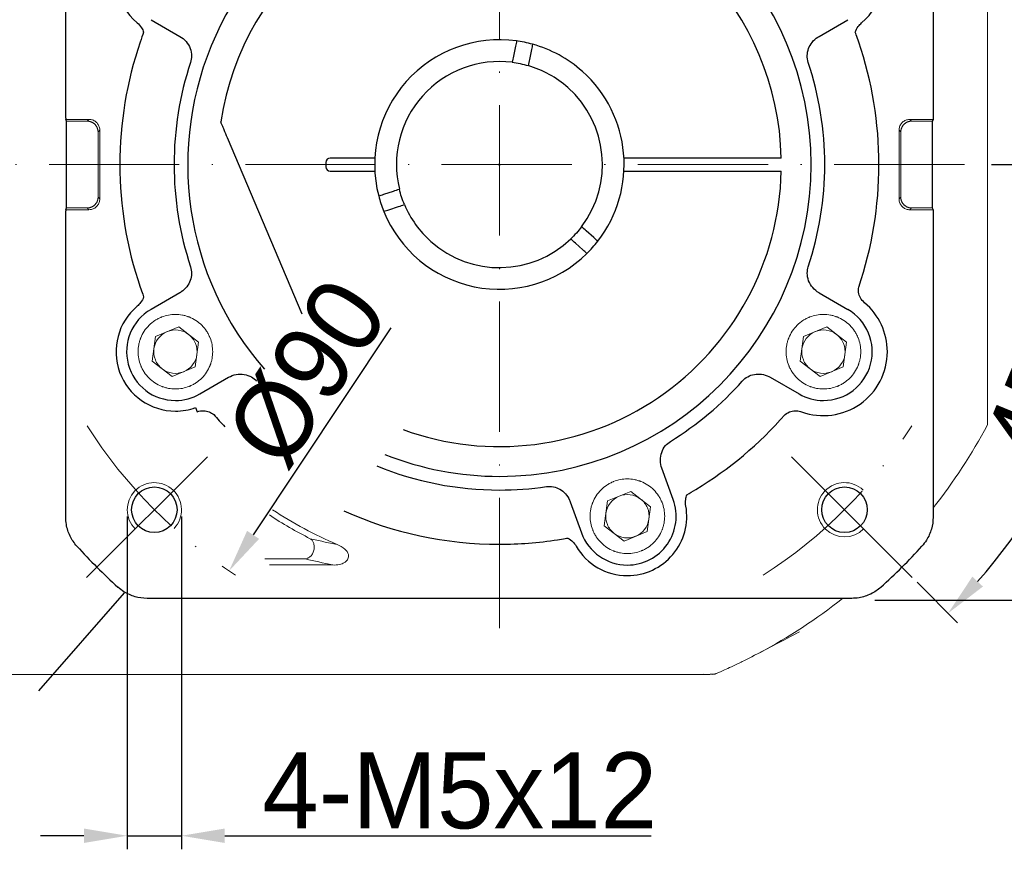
# Model space of a CAD drawing. Header units: millimetres. Extents: x 5315 to 5962, y -894 to -436.
# Tile 3 of 10: x 5395 to 5486, y -685 to -609. Entities that reach past the tile are written whole.
import ezdxf

# ---------------------------------------------------------------- set-up
doc = ezdxf.new("R2010")
doc.units = ezdxf.units.MM
doc.header["$PDSIZE"] = -5
doc.linetypes.add('ACAD_ISO10W100', pattern=[18, 12, -3, 0, -3])
doc.layers.get('0').update_dxf_attribs({"lineweight": 18})
doc.layers.get('Defpoints').update_dxf_attribs({"lineweight": 18})
for name, color, linetype, lineweight in [('中心线层', 7, 'ACAD_ISO10W100', 0), ('尺寸线层', 3, 'Continuous', 18), ('粗实线', 7, 'Continuous', 40)]:
    doc.layers.add(name, color=color, linetype=linetype, lineweight=lineweight)
doc.styles.add('工程字', font='txt')
doc.dimstyles.new('DIMSTYLE_17', dxfattribs={"dimtxt": 8, "dimasz": 12, "dimexe": 0.18, "dimexo": 0.0625, "dimgap": 0.09, "dimtad": 1, "dimtih": 1, "dimtoh": 1, "dimdec": 3, "dimdsep": 46, "dimtxsty": 'Standard', "dimblk": '_CAXARROW', "dimcen": 0.09, "dimdle": 24, "dimadec": 0, "dimazin": 0, "dimtfac": 0.7, "dimtdec": 3, "dimtofl": 0, "dimtmove": 0, "dimatfit": 3, "dimfxl": 1, "dimtolj": 1, "dimarcsym": 0})
doc.dimstyles.new('ISO-25', dxfattribs={"dimtxt": 7, "dimasz": 4, "dimexe": 1.25, "dimexo": 0.625, "dimtad": 1, "dimtxsty": '工程字', "dimcen": 2, "dimdle": 8, "dimadec": 0, "dimazin": 0, "dimtfac": 1, "dimtmove": 0, "dimatfit": 3, "dimfxl": 1, "dimarcsym": 0})

# ---------------------------------------------------------------- blocks, each defined once
blk = doc.blocks.new('*X11')
at = {"layer": 'Defpoints', "color": 0}
for p in [(5396.283, -622.009), (5483.759, -622.009), (5465.951, -648.94), (5489.686, -651.261), (5477.086, -660.075)]:
    blk.add_point(p, dxfattribs=at)
at = {"layer": '尺寸线层', "color": 0, "lineweight": -2}
for p, q in [((5484.384, -622.009), (5498.774, -622.009)), ((5477.528, -660.517), (5481.273, -664.262))]:
    blk.add_line(p, q, dxfattribs=at)
blk.add_arc((5439.02, -622.009), 58.504, 318.91817, 356.08183, dxfattribs=at)
at = {"layer": '尺寸线层', "color": 0}
for points in [[(5498.054, -626.03), (5496.721, -625.984), (5497.524, -622.009)], [(5482.631, -659.999), (5483.606, -660.909), (5480.389, -663.378)]]:
    blk.add_solid(points, dxfattribs=at)
at = {"layer": '尺寸线层', "color": 0, "insert": (5489.313, -642.69), "char_height": 7, "attachment_point": 5, "rotation": 67.64689, "style": '工程字'}
blk.add_mtext('\\A1;45%%d', dxfattribs=at)
blk = doc.blocks.new('*X12')
at = {"layer": 'Defpoints', "color": 0}
for p in [(5477.086, -583.944), (5465.951, -595.078), (5492.923, -599.682), (5396.283, -622.009), (5483.759, -622.009)]:
    blk.add_point(p, dxfattribs=at)
at = {"layer": '尺寸线层', "color": 0, "lineweight": -2}
for p, q in [((5477.528, -583.502), (5481.16, -579.87)), ((5484.384, -622.009), (5498.614, -622.009))]:
    blk.add_line(p, q, dxfattribs=at)
blk.add_arc((5439.02, -622.009), 58.344, 3.9289, 41.0711, dxfattribs=at)
at = {"layer": '尺寸线层', "color": 0}
for points in [[(5483.493, -583.223), (5482.518, -584.133), (5480.276, -580.754)], [(5496.561, -618.035), (5497.893, -617.989), (5497.364, -622.009)]]:
    blk.add_solid(points, dxfattribs=at)
at = {"layer": '尺寸线层', "color": 0, "insert": (5496.734, -598.104), "char_height": 7, "attachment_point": 5, "rotation": 292.5, "style": '工程字'}
blk.add_mtext('\\A1;45%%d', dxfattribs=at)
blk = doc.blocks.new('*X13')
at = {"layer": 'Defpoints', "color": 0}
for p in [(5463.95, -584.546), (5414.091, -659.473)]:
    blk.add_point(p, dxfattribs=at)
at = {"layer": '尺寸线层', "color": 0, "lineweight": -2}
blk.add_line((5428.999, -637.069), (5416.307, -656.143), dxfattribs=at)
at = {"layer": '尺寸线层', "color": 0}
blk.add_solid([(5415.752, -655.774), (5416.862, -656.512), (5414.091, -659.473)], dxfattribs=at)
at = {"layer": '尺寸线层', "color": 0, "insert": (5421.286, -641.214), "char_height": 7, "attachment_point": 5, "rotation": 56.35918, "style": '工程字'}
blk.add_mtext('\\A1;%%C90', dxfattribs=at)
blk = doc.blocks.new('_CAXARROW')
blk.add_hatch(color=0).paths.add_polyline_path([(0, 0), (-1, 0.125), (-1, -0.125)], flags=0)
blk = doc.blocks.new('*X14')
at = {"layer": 'Defpoints', "color": 0}
for p in [(5473.618, -582.522), (5404.423, -661.497)]:
    blk.add_point(p, dxfattribs=at)
at = {"layer": '尺寸线层', "color": 0, "lineweight": -2}
for p, q in [((5485.027, -569.5), (5469.664, -587.035)), ((5505.111, -569.5), (5485.027, -569.5)), ((5469.664, -587.035), (5473.618, -582.522)), ((5439.02, -622.099), (5439.02, -621.919)), ((5438.93, -622.009), (5439.11, -622.009)), ((5404.423, -661.497), (5396.515, -670.523))]:
    blk.add_line(p, q, dxfattribs=at)
at = {"layer": '尺寸线层', "color": 0, "lineweight": -2, "xscale": 6, "yscale": 6, "zscale": 6, "rotation": 48.77648067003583}
blk.add_blockref('_CAXARROW', (5473.618, -582.522), dxfattribs=at)
at = {"layer": '尺寸线层', "color": 0, "lineweight": 15, "insert": (5495.569, -565), "char_height": 7, "attachment_point": 5, "style": '工程字'}
blk.add_mtext('\\A1;%%C105', dxfattribs=at)
blk = doc.blocks.new('*X15')
at = {"layer": 'Defpoints', "color": 0}
for p in [(5404.7, -653.829), (5409.7, -653.829), (5409.7, -683.88)]:
    blk.add_point(p, dxfattribs=at)
at = {"layer": '尺寸线层', "color": 0, "lineweight": -2}
for p, q in [((5404.7, -654.454), (5404.7, -685.13)), ((5409.7, -654.454), (5409.7, -685.13)), ((5400.7, -683.88), (5396.7, -683.88)), ((5404.7, -683.88), (5409.7, -683.88)), ((5413.7, -683.88), (5453.012, -683.88))]:
    blk.add_line(p, q, dxfattribs=at)
at = {"layer": '尺寸线层', "color": 0}
for points in [[(5400.7, -684.547), (5400.7, -683.214), (5404.7, -683.88)], [(5413.7, -683.214), (5413.7, -684.547), (5409.7, -683.88)]]:
    blk.add_solid(points, dxfattribs=at)
at = {"layer": '尺寸线层', "color": 0, "insert": (5435.356, -679.755), "char_height": 7, "attachment_point": 5, "style": '工程字'}
blk.add_mtext('\\A1;4-M5x12', dxfattribs=at)
blk = doc.blocks.new('*X17')
at = {"layer": 'Defpoints', "color": 0}
for p in [(5473.024, -582.174), (5510.923, -582.174), (5473.024, -662.174)]:
    blk.add_point(p, dxfattribs=at)
at = {"layer": '尺寸线层', "color": 0, "lineweight": -2}
for p, q in [((5473.649, -582.174), (5512.173, -582.174)), ((5510.923, -658.174), (5510.923, -586.174)), ((5473.649, -662.174), (5512.173, -662.174))]:
    blk.add_line(p, q, dxfattribs=at)
at = {"layer": '尺寸线层', "color": 0}
for points in [[(5511.589, -586.174), (5510.256, -586.174), (5510.923, -582.174)], [(5510.256, -658.174), (5511.589, -658.174), (5510.923, -662.174)]]:
    blk.add_solid(points, dxfattribs=at)
at = {"layer": '尺寸线层', "color": 0, "insert": (5506.798, -622.174), "char_height": 7, "attachment_point": 5, "rotation": 90, "style": '工程字'}
blk.add_mtext('\\A1;80', dxfattribs=at)

msp = doc.modelspace()

# ---------------------------------------------------------------- linework, layer by layer
at = {"color": 7, "linetype": 'Continuous', "lineweight": 15}
for p, q in [((5484.0202, -600.215), (5484.0202, -643.804)), ((5484.0202, -643.804), (5484.0202, -646.0095))]:
    msp.add_line(p, q, dxfattribs=at)
for p, q in [((5399.0332, -617.8469), (5401.1736, -617.8469)), ((5399.1144, -618.0095), (5401.0111, -618.0095)), ((5401.0111, -618.0095), (5401.1736, -617.8469)), ((5476.8668, -617.8469), (5477.0293, -618.0095)), ((5476.8668, -617.8469), (5479.0071, -617.8469)), ((5478.9259, -618.0095), (5477.0293, -618.0095)), ((5402.1722, -618.8456), (5402.0097, -619.0081)), ((5402.0097, -619.0081), (5402.0097, -625.0108)), ((5402.1722, -618.8456), (5402.1722, -625.1734)), ((5475.8681, -625.1734), (5475.8681, -618.8456)), ((5476.0307, -619.0081), (5475.8681, -618.8456)), ((5476.0307, -619.0081), (5476.0307, -625.0108)), ((5402.0097, -625.0108), (5402.1722, -625.1734)), ((5475.8681, -625.1734), (5476.0307, -625.0108)), ((5401.1736, -626.172), (5399.0332, -626.172)), ((5401.0111, -626.0095), (5399.1144, -626.0095)), ((5401.1736, -626.172), (5401.0111, -626.0095)), ((5477.0293, -626.0095), (5476.8668, -626.172)), ((5479.0071, -626.172), (5476.8668, -626.172)), ((5477.0293, -626.0095), (5478.9259, -626.0095)), ((5407.3114, -637.8519), (5409.4458, -636.9701)), ((5409.4458, -636.9701), (5411.2767, -638.3776)), ((5467.0672, -637.8519), (5469.2016, -636.9701)), ((5469.2016, -636.9701), (5471.0325, -638.3776)), ((5407.0079, -640.1413), (5407.3114, -637.8519)), ((5466.7637, -640.1413), (5467.0672, -637.8519)), ((5411.2767, -638.3776), (5410.9732, -640.667)), ((5471.0325, -638.3776), (5470.729, -640.667)), ((5408.8388, -641.5488), (5407.0079, -640.1413)), ((5410.9732, -640.667), (5408.8388, -641.5488)), ((5468.5946, -641.5488), (5466.7637, -640.1413)), ((5470.729, -640.667), (5468.5946, -641.5488)), ((5412.0892, -648.9405), (5400.9548, -660.0749)), ((5465.9512, -648.9405), (5477.0856, -660.0749)), ((5448.989, -653.0213), (5451.1234, -652.1395)), ((5451.1234, -652.1395), (5452.9543, -653.547)), ((5448.6855, -655.3107), (5448.989, -653.0213)), ((5452.9543, -653.547), (5452.6508, -655.8364)), ((5450.5164, -656.7182), (5448.6855, -655.3107)), ((5452.6508, -655.8364), (5450.5164, -656.7182)), ((5421.1348, -658.3617), (5417.3945, -658.3617)), ((5423.6662, -658.9226), (5417.8125, -658.9226))]:
    msp.add_line(p, q)
at = {"linetype": 'Continuous', "lineweight": 15}
for p, q in [((5392.0161, -669.0095), (5457.8199, -669.0095)), ((5458.6666, -668.9941), (5458.655, -668.9925))]:
    msp.add_line(p, q, dxfattribs=at)
for centre, radius, start, end in [((5409.1423, -639.2595), 2, 52.448281, 112.448281), ((5468.8981, -639.2595), 2, 52.448281, 112.448281), ((5409.1423, -639.2595), 2, 112.448281, 172.448281), ((5409.1423, -639.2595), 2, 22.448281, 52.448281), ((5468.8981, -639.2595), 2, 112.448281, 172.448281), ((5468.8981, -639.2595), 2, 22.448281, 52.448281), ((5409.1423, -639.2595), 2, 172.448281, 202.448281), ((5409.1423, -639.2595), 2, 352.448281, 22.448281), ((5468.8981, -639.2595), 2, 172.448281, 202.448281), ((5468.8981, -639.2595), 2, 352.448281, 22.448281), ((5409.1423, -639.2595), 2, 202.448281, 232.448281), ((5409.1423, -639.2595), 2, 292.448281, 352.448281), ((5468.8981, -639.2595), 2, 202.448281, 232.448281), ((5468.8981, -639.2595), 2, 292.448281, 352.448281), ((5409.1423, -639.2595), 2, 232.448281, 292.448281), ((5468.8981, -639.2595), 2, 232.448281, 292.448281), ((5407.2004, -653.8293), 2.5, 316.591754, 225), ((5470.84, -653.8293), 2.5, 46.591754, 315), ((5450.8199, -654.4289), 2, 112.448281, 172.448281), ((5450.8199, -654.4289), 2, 52.448281, 112.448281), ((5450.8199, -654.4289), 2, 22.448281, 52.448281), ((5450.8199, -654.4289), 2, 352.448281, 22.448281), ((5439.0202, -622.0095), 38.6478, 236.704097, 243.174226), ((5439.0202, -622.0095), 38.0868, 236.685853, 246.860567), ((5450.8199, -654.4289), 2, 172.448281, 202.448281), ((5450.8199, -654.4289), 2, 202.448281, 232.448281), ((5450.8199, -654.4289), 2, 292.448281, 352.448281), ((5450.8199, -654.4289), 2, 232.448281, 292.448281)]:
    msp.add_arc(centre, radius, start, end)
at = {"color": 7, "linetype": 'Continuous', "lineweight": 15}
for start, end in [(321.63877, 331.927513), (298.072487, 308.36123)]:
    msp.add_arc((5439.0202, -622.0095), 51, start, end, dxfattribs=at)
at = {"linetype": 'Continuous', "lineweight": 15}
msp.add_arc((5458.6567, -667.9968), 0.9958, 269.902512, 293.120125, dxfattribs=at)
msp.add_ellipse((5457.8199, -622.0095), major_axis=(0, 47), ratio=0.6616415, start_param=3.1415927, end_param=3.1684518, dxfattribs=at)
for points, weights, degree in [([(5402.0097, -619.0081), (5402.0097, -618.4228), (5401.5964, -618.0095), (5401.0111, -618.0095)], [1, 0.805383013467, 0.805383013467, 1], 3), ([(5477.0293, -618.0095), (5476.444, -618.0095), (5476.0307, -618.4228), (5476.0307, -619.0081)], [1, 0.805383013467, 0.805383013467, 1], 3), ([(5401.0111, -626.0095), (5401.5964, -626.0095), (5402.0097, -625.5961), (5402.0097, -625.0108)], [1, 0.805383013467, 0.805383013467, 1], 3), ([(5476.0307, -625.0108), (5476.0307, -625.5961), (5476.444, -626.0095), (5477.0293, -626.0095)], [1, 0.805383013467, 0.805383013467, 1], 3), ([(5421.5793, -656.4981), (5423.8335, -658.0205), (5421.1348, -658.3617)], [1, 0.286948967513, 1], 2)]:
    msp.add_rational_spline(points, weights, degree=degree)
for points, knots in [([(5401.1736, -617.8469), (5401.2852, -617.8466), (5401.3984, -617.8655), (5401.6094, -617.9386), (5401.7101, -617.994), (5401.8844, -618.1328), (5401.9605, -618.218), (5402.0785, -618.4058), (5402.1221, -618.5111), (5402.1639, -618.6931), (5402.1724, -618.7696), (5402.1722, -618.8456)], [0, 0, 0, 0, 0.3364301, 0.3364301, 0.6729964, 0.6729964, 1.0075222, 1.0075222, 1.3412313, 1.3412313, 1.5685388, 1.5685388, 1.5685388, 1.5685388]), ([(5475.8681, -618.8456), (5475.8678, -618.734), (5475.8867, -618.6208), (5475.9598, -618.4098), (5476.0152, -618.3091), (5476.154, -618.1348), (5476.2392, -618.0586), (5476.427, -617.9406), (5476.5323, -617.897), (5476.7143, -617.8553), (5476.7908, -617.8467), (5476.8668, -617.8469)], [0, 0, 0, 0, 0.3364301, 0.3364301, 0.6729964, 0.6729964, 1.0075222, 1.0075222, 1.3412313, 1.3412313, 1.5685388, 1.5685388, 1.5685388, 1.5685388]), ([(5402.1722, -625.1734), (5402.1725, -625.2849), (5402.1537, -625.3981), (5402.0805, -625.6091), (5402.0251, -625.7098), (5401.8863, -625.8841), (5401.8012, -625.9603), (5401.6133, -626.0783), (5401.5081, -626.1219), (5401.3261, -626.1636), (5401.2496, -626.1722), (5401.1736, -626.172)], [0, 0, 0, 0, 0.3364301, 0.3364301, 0.6729964, 0.6729964, 1.0075222, 1.0075222, 1.3412313, 1.3412313, 1.5685388, 1.5685388, 1.5685388, 1.5685388]), ([(5476.8668, -626.172), (5476.7552, -626.1723), (5476.642, -626.1534), (5476.431, -626.0803), (5476.3303, -626.0249), (5476.156, -625.8861), (5476.0798, -625.8009), (5475.9618, -625.6131), (5475.9182, -625.5078), (5475.8765, -625.3258), (5475.8679, -625.2493), (5475.8681, -625.1734)], [0, 0, 0, 0, 0.3364301, 0.3364301, 0.6729964, 0.6729964, 1.0075222, 1.0075222, 1.3412313, 1.3412313, 1.5685388, 1.5685388, 1.5685388, 1.5685388]), ([(5409.1423, -642.6983), (5408.9237, -642.6983), (5408.6016, -642.6682), (5408.2357, -642.5801), (5408.0553, -642.5229), (5407.9657, -642.491), (5407.9274, -642.4766), (5407.9019, -642.4669), (5407.8903, -642.4623), (5407.4353, -642.2823), (5407.0462, -642.0266), (5406.5429, -641.5234), (5406.3213, -641.2519), (5406.1155, -640.9002), (5406.0258, -640.7157), (5405.9842, -640.6212), (5405.9671, -640.5803), (5405.9559, -640.5528), (5405.9499, -640.538), (5405.784, -640.119), (5405.7035, -639.6964), (5405.7034, -639.041), (5405.7335, -638.7189), (5405.8216, -638.353), (5405.8788, -638.1725), (5405.9108, -638.0828), (5405.9251, -638.0446), (5405.9349, -638.0191), (5405.9394, -638.0074), (5406.1195, -637.5525), (5406.3752, -637.1633), (5406.8784, -636.66), (5407.1499, -636.4385), (5407.5015, -636.2327), (5407.6861, -636.143), (5407.7806, -636.1014), (5407.8215, -636.0843), (5407.8489, -636.073), (5407.8638, -636.0671), (5408.2827, -635.9011), (5408.7054, -635.8206), (5409.1423, -635.8206)], [0, 0, 0, 0, 0.6746631, 1.0119947, 1.1806604, 1.2649933, 1.3071598, 1.3071598, 1.3493262, 1.3493262, 2.6986524, 2.6986524, 3.3733155, 3.7106471, 3.8793128, 3.9636457, 4.0058122, 4.0058122, 4.0479786, 4.0479786, 5.3973048, 5.3973048, 6.0719679, 6.4092995, 6.5779652, 6.6622981, 6.7044646, 6.7044646, 6.746631, 6.746631, 8.0959572, 8.0959572, 8.7706203, 9.1079519, 9.2766177, 9.3609505, 9.403117, 9.403117, 9.4452834, 9.4452834, 10.7946096, 10.7946096, 10.7946096, 10.7946096]), ([(5409.1423, -635.8206), (5409.3608, -635.8205), (5409.6829, -635.8507), (5410.0488, -635.9387), (5410.2293, -635.996), (5410.3189, -636.0279), (5410.3572, -636.0423), (5410.3827, -636.052), (5410.3943, -636.0566), (5410.8493, -636.2366), (5411.2384, -636.4924), (5411.7417, -636.9955), (5411.9633, -637.267), (5412.1691, -637.6187), (5412.2588, -637.8033), (5412.3004, -637.8977), (5412.3175, -637.9387), (5412.3287, -637.9661), (5412.3347, -637.9809), (5412.5006, -638.3999), (5412.5811, -638.8225), (5412.5812, -639.4779), (5412.5511, -639.8), (5412.463, -640.1659), (5412.4058, -640.3464), (5412.3739, -640.4361), (5412.3595, -640.4743), (5412.3497, -640.4998), (5412.3452, -640.5115), (5412.1652, -640.9665), (5411.9094, -641.3556), (5411.4062, -641.8589), (5411.1347, -642.0804), (5410.7831, -642.2862), (5410.5985, -642.3759), (5410.504, -642.4175), (5410.4631, -642.4346), (5410.4357, -642.4459), (5410.4208, -642.4519), (5410.0017, -642.6179), (5409.5798, -642.6983), (5409.1423, -642.6983)], [0, 0, 0, 0, 0.6746644, 1.0119966, 1.1806626, 1.2649957, 1.3071622, 1.3071622, 1.3493287, 1.3493287, 2.6986575, 2.6986575, 3.3733219, 3.710654, 3.8793201, 3.9636532, 4.0058197, 4.0058197, 4.0479862, 4.0479862, 5.397315, 5.397315, 6.0719793, 6.4093115, 6.5779776, 6.6623107, 6.7044772, 6.7044772, 6.7466437, 6.7466437, 8.0959725, 8.0959725, 8.7706368, 9.107969, 9.2766351, 9.3609682, 9.4031347, 9.4031347, 9.4453012, 9.4453012, 10.7946299, 10.7946299, 10.7946299, 10.7946299]), ([(5468.8981, -642.6983), (5468.6795, -642.6983), (5468.3573, -642.6682), (5467.9915, -642.5801), (5467.811, -642.5229), (5467.7214, -642.491), (5467.6831, -642.4766), (5467.6577, -642.4669), (5467.646, -642.4623), (5467.1911, -642.2823), (5466.8019, -642.0266), (5466.2986, -641.5234), (5466.0771, -641.2519), (5465.8713, -640.9002), (5465.7816, -640.7157), (5465.74, -640.6212), (5465.7229, -640.5803), (5465.7116, -640.5528), (5465.7057, -640.538), (5465.5397, -640.119), (5465.4592, -639.6964), (5465.4591, -639.041), (5465.4893, -638.7189), (5465.5773, -638.353), (5465.6346, -638.1725), (5465.6665, -638.0828), (5465.6809, -638.0446), (5465.6906, -638.0191), (5465.6952, -638.0074), (5465.8752, -637.5525), (5466.131, -637.1633), (5466.6341, -636.66), (5466.9056, -636.4385), (5467.2573, -636.2327), (5467.4419, -636.143), (5467.5363, -636.1014), (5467.5773, -636.0843), (5467.6047, -636.073), (5467.6195, -636.0671), (5468.0385, -635.9011), (5468.4611, -635.8206), (5468.8981, -635.8206)], [0, 0, 0, 0, 0.6746631, 1.0119947, 1.1806604, 1.2649933, 1.3071598, 1.3071598, 1.3493262, 1.3493262, 2.6986524, 2.6986524, 3.3733155, 3.7106471, 3.8793128, 3.9636457, 4.0058122, 4.0058122, 4.0479786, 4.0479786, 5.3973048, 5.3973048, 6.0719679, 6.4092995, 6.5779652, 6.6622981, 6.7044646, 6.7044646, 6.746631, 6.746631, 8.0959572, 8.0959572, 8.7706203, 9.1079519, 9.2766177, 9.3609505, 9.403117, 9.403117, 9.4452834, 9.4452834, 10.7946096, 10.7946096, 10.7946096, 10.7946096]), ([(5468.8981, -635.8206), (5469.1165, -635.8205), (5469.4386, -635.8507), (5469.8045, -635.9387), (5469.985, -635.996), (5470.0747, -636.0279), (5470.1129, -636.0423), (5470.1384, -636.052), (5470.1501, -636.0566), (5470.6051, -636.2366), (5470.9942, -636.4924), (5471.4975, -636.9955), (5471.719, -637.267), (5471.9248, -637.6187), (5472.0145, -637.8033), (5472.0561, -637.8977), (5472.0732, -637.9387), (5472.0845, -637.9661), (5472.0905, -637.9809), (5472.2564, -638.3999), (5472.3369, -638.8225), (5472.337, -639.4779), (5472.3068, -639.8), (5472.2188, -640.1659), (5472.1615, -640.3464), (5472.1296, -640.4361), (5472.1152, -640.4743), (5472.1055, -640.4998), (5472.1009, -640.5115), (5471.9209, -640.9665), (5471.6652, -641.3556), (5471.162, -641.8589), (5470.8905, -642.0804), (5470.5388, -642.2862), (5470.3543, -642.3759), (5470.2598, -642.4175), (5470.2189, -642.4346), (5470.1914, -642.4459), (5470.1766, -642.4519), (5469.7575, -642.6179), (5469.3355, -642.6983), (5468.8981, -642.6983)], [0, 0, 0, 0, 0.6746644, 1.0119966, 1.1806626, 1.2649957, 1.3071622, 1.3071622, 1.3493287, 1.3493287, 2.6986575, 2.6986575, 3.3733219, 3.710654, 3.8793201, 3.9636532, 4.0058197, 4.0058197, 4.0479862, 4.0479862, 5.397315, 5.397315, 6.0719793, 6.4093115, 6.5779776, 6.6623107, 6.7044772, 6.7044772, 6.7466437, 6.7466437, 8.0959725, 8.0959725, 8.7706368, 9.107969, 9.2766351, 9.3609682, 9.4031347, 9.4031347, 9.4453012, 9.4453012, 10.7946299, 10.7946299, 10.7946299, 10.7946299]), ([(5450.8199, -657.8677), (5450.6013, -657.8677), (5450.2792, -657.8375), (5449.9133, -657.7495), (5449.7328, -657.6923), (5449.6432, -657.6604), (5449.605, -657.646), (5449.5795, -657.6363), (5449.5678, -657.6317), (5449.1129, -657.4517), (5448.7238, -657.1959), (5448.2204, -656.6928), (5447.9989, -656.4213), (5447.7931, -656.0696), (5447.7034, -655.8851), (5447.6618, -655.7906), (5447.6447, -655.7496), (5447.6335, -655.7222), (5447.6275, -655.7074), (5447.4615, -655.2884), (5447.3811, -654.8658), (5447.381, -654.2104), (5447.4111, -653.8883), (5447.4992, -653.5224), (5447.5564, -653.3419), (5447.5883, -653.2522), (5447.6027, -653.214), (5447.6125, -653.1885), (5447.617, -653.1768), (5447.797, -652.7218), (5448.0528, -652.3327), (5448.5559, -651.8294), (5448.8275, -651.6079), (5449.1791, -651.4021), (5449.3637, -651.3124), (5449.4581, -651.2708), (5449.4991, -651.2537), (5449.5265, -651.2424), (5449.5413, -651.2365), (5449.9603, -651.0705), (5450.3829, -650.99), (5450.8199, -650.99)], [0, 0, 0, 0, 0.6746631, 1.0119947, 1.1806604, 1.2649933, 1.3071598, 1.3071598, 1.3493262, 1.3493262, 2.6986524, 2.6986524, 3.3733155, 3.7106471, 3.8793128, 3.9636457, 4.0058122, 4.0058122, 4.0479786, 4.0479786, 5.3973048, 5.3973048, 6.0719679, 6.4092995, 6.5779652, 6.6622981, 6.7044646, 6.7044646, 6.746631, 6.746631, 8.0959572, 8.0959572, 8.7706203, 9.1079519, 9.2766177, 9.3609505, 9.403117, 9.403117, 9.4452834, 9.4452834, 10.7946096, 10.7946096, 10.7946096, 10.7946096]), ([(5450.8199, -650.99), (5451.0383, -650.9899), (5451.3604, -651.0201), (5451.7264, -651.1081), (5451.9069, -651.1654), (5451.9965, -651.1973), (5452.0348, -651.2117), (5452.0603, -651.2214), (5452.0719, -651.226), (5452.5269, -651.406), (5452.916, -651.6618), (5453.4193, -652.1649), (5453.6409, -652.4364), (5453.8466, -652.7881), (5453.9364, -652.9727), (5453.9779, -653.0671), (5453.995, -653.1081), (5454.0063, -653.1355), (5454.0123, -653.1503), (5454.1782, -653.5693), (5454.2587, -653.9919), (5454.2588, -654.6473), (5454.2286, -654.9694), (5454.1406, -655.3353), (5454.0833, -655.5158), (5454.0514, -655.6055), (5454.037, -655.6437), (5454.0273, -655.6692), (5454.0228, -655.6809), (5453.8427, -656.1359), (5453.587, -656.525), (5453.0838, -657.0283), (5452.8123, -657.2498), (5452.4606, -657.4556), (5452.2761, -657.5453), (5452.1816, -657.5869), (5452.1407, -657.604), (5452.1133, -657.6153), (5452.0984, -657.6212), (5451.6793, -657.7872), (5451.2573, -657.8677), (5450.8199, -657.8677)], [0, 0, 0, 0, 0.6746644, 1.0119966, 1.1806626, 1.2649957, 1.3071622, 1.3071622, 1.3493287, 1.3493287, 2.6986575, 2.6986575, 3.3733219, 3.710654, 3.8793201, 3.9636532, 4.0058197, 4.0058197, 4.0479862, 4.0479862, 5.397315, 5.397315, 6.0719793, 6.4093115, 6.5779776, 6.6623107, 6.7044772, 6.7044772, 6.7466437, 6.7466437, 8.0959725, 8.0959725, 8.7706368, 9.107969, 9.2766351, 9.3609682, 9.4031347, 9.4031347, 9.4453012, 9.4453012, 10.7946299, 10.7946299, 10.7946299, 10.7946299]), ([(5421.5793, -656.4981), (5421.9862, -656.5911), (5422.7816, -656.773), (5423.6359, -656.9472), (5424.0532, -657.0322)], [0, 0, 0, 0, 1.2948727, 2.5310462, 2.5310462, 2.5310462, 2.5310462]), ([(5424.0532, -657.0323), (5424.3162, -657.1321), (5424.5722, -657.2738), (5424.7779, -657.4684), (5424.8484, -657.5351), (5424.9134, -657.609), (5425.0219, -657.7722), (5425.0662, -657.8639), (5425.1049, -658.0248), (5425.111, -658.0926), (5425.0998, -658.2252), (5425.082, -658.2916), (5425.0279, -658.4097), (5424.9923, -658.4632), (5424.8866, -658.5855), (5424.8073, -658.6476), (5424.5877, -658.7794), (5424.4358, -658.8338), (5424.0813, -658.9158), (5423.8721, -658.931), (5423.6662, -658.9226)], [0, 0, 0, 0, 0.8636909, 0.8636909, 0.8636909, 1.1545074, 1.1545074, 1.4494378, 1.4494378, 1.6447908, 1.6447908, 1.8411397, 1.8411397, 2.0268073, 2.0268073, 2.3196813, 2.3196813, 2.7949439, 2.7949439, 3.4199208, 3.4199208, 3.4199208, 3.4199208])]:
    msp.add_open_spline(points, degree=3, knots=knots)
msp.add_open_spline([(5421.1348, -658.3617), (5421.9376, -658.5531), (5422.7767, -658.7406), (5423.6662, -658.9226)], degree=3)
for points, knots in [([(5466.6876, -665.0909), (5462.4256, -667.3166), (5461.4418, -667.8264), (5460.3963, -668.3151), (5459.7486, -668.6086), (5459.2592, -668.8223), (5459.1182, -668.8825), (5459.0477, -668.9125)], [0, 0, 0, 0, 2.8525822, 4.2511416, 5.6491868, 7.097396, 8.544972, 8.544972, 8.544972, 8.544972]), ([(5457.8213, -669.0012), (5457.9328, -669.0046), (5458.2146, -669.0132), (5458.4964, -669.0026), (5458.6667, -668.9962)], [0, 0, 0, 0, 0.3346376, 0.84564417, 0.84564417, 0.84564417, 0.84564417]), ([(5458.6661, -669.0017), (5458.6697, -669.0019), (5458.7222, -669.0046), (5458.8103, -668.9883), (5458.9098, -668.965), (5458.9683, -668.9447), (5458.9919, -668.9358), (5459, -668.9326), (5459.0059, -668.9302), (5459.0116, -668.9279), (5459.0186, -668.9249), (5459.0215, -668.9238), (5459.041, -668.9155), (5459.0517, -668.9109)], [0, 0, 0, 0, 0.00404218, 0.05991661, 0.10010486, 0.12191529, 0.12854486, 0.13326932, 0.13893585, 0.14876596, 0.17286782, 0.27467623, 0.39896521, 0.39896521, 0.39896521, 0.39896521])]:
    msp.add_open_spline(points, degree=3, knots=knots, dxfattribs=at)
at = {"layer": '中心线层'}
for p, q in [((5439.0202, -664.7466), (5439.0202, -577.2706)), ((5439.0202, -664.7466), (5439.0202, -577.2706)), ((5481.8918, -622.0095), (5392.3393, -622.0095)), ((5481.8918, -622.0095), (5392.3393, -622.0095))]:
    msp.add_line(p, q, dxfattribs=at)
for start, end in [(212.345104, 237.284437), (302.715563, 327.654896)]:
    msp.add_arc((5439.0202, -622.0095), 45, start, end, dxfattribs=at)
at = {"layer": '粗实线', "linetype": 'Continuous', "lineweight": 30}
for p, q in [((5399.0304, -617.7321), (5399.0304, -589.5129)), ((5479.01, -589.5129), (5479.01, -617.7321)), ((5406.8923, -608.6566), (5409.549, -610.1904)), ((5468.4913, -610.1904), (5471.1481, -608.6566)), ((5440.5072, -611.1104), (5440.3199, -612.0163)), ((5441.9761, -611.4141), (5441.7889, -612.3199)), ((5399.0304, -617.7321), (5399.0332, -617.8469)), ((5399.1144, -618.0095), (5399.0332, -617.8469)), ((5399.1144, -626.0095), (5399.1144, -618.0095)), ((5479.0071, -617.8469), (5478.9259, -618.0095)), ((5478.9259, -618.0095), (5478.9259, -626.0095)), ((5479.01, -617.7321), (5479.0071, -617.8469)), ((5420.8434, -635.7949), (5413.9419, -619.5358)), ((5423.0202, -621.8095), (5423.0202, -622.2095)), ((5426.5346, -621.4095), (5423.4202, -621.4095)), ((5464.213, -621.4095), (5451.5058, -621.4095)), ((5423.4202, -622.6095), (5426.5346, -622.6095)), ((5451.5058, -622.6095), (5464.213, -622.6095)), ((5428.3663, -624.7472), (5429.2444, -624.4565)), ((5399.0332, -626.172), (5399.0304, -626.2868)), ((5399.0304, -654.506), (5399.0304, -626.2868)), ((5399.0332, -626.172), (5399.1144, -626.0095)), ((5428.8379, -626.1712), (5429.716, -625.8804)), ((5478.9259, -626.0095), (5479.0071, -626.172)), ((5479.0071, -626.172), (5479.01, -626.2868)), ((5479.01, -626.2868), (5479.01, -654.506)), ((5447.7155, -628.7468), (5447.0247, -628.1317)), ((5446.7181, -629.8671), (5446.0272, -629.252)), ((5409.549, -633.8285), (5406.8923, -635.3623)), ((5468.4913, -633.8285), (5471.1481, -635.3623)), ((5411.3923, -643.1566), (5414.049, -641.6227)), ((5463.9913, -641.6227), (5466.6481, -643.1566)), ((5411.0079, -644.4067), (5411.1511, -644.8018)), ((5455.0485, -652.8898), (5453.9993, -650.007)), ((5445.542, -653.0852), (5446.5913, -655.9679)), ((5471.5168, -661.9992), (5406.5236, -661.9992))]:
    msp.add_line(p, q, dxfattribs=at)
at = {"layer": '粗实线', "lineweight": 30}
for centre in [(5407.2004, -653.8293), (5470.84, -653.8293)]:
    msp.add_circle(centre, 2.1, dxfattribs=at)
at = {"layer": '粗实线', "linetype": 'Continuous', "lineweight": 30}
for centre, radius, start, end in [((5439.0202, -622.0095), 28.7414, 90, 221.045694), ((5439.0202, -622.0095), 28.7414, 270, 90), ((5439.0202, -622.0095), 26, 1.322328, 171.287755), ((5409.1423, -604.7595), 5.4748, 70.077371, 229.922626), ((5468.8981, -604.7595), 5.4748, 310.077376, 109.922626), ((5439.0202, -622.0095), 35, 161.173902, 198.827649), ((5439.0202, -622.0095), 11.5, 82.060679, 194.582008), ((5439.0202, -622.0095), 11.5, 74.583042, 82.326871), ((5439.0202, -622.0095), 11.5, 48.321344, 74.582008), ((5439.0202, -622.0095), 35, 341.173902, 18.827649), ((5439.0202, -622.0095), 30, 161.704723, 198.295279), ((5439.0202, -622.0095), 9.5, 82.849407, 193.793281), ((5439.0202, -622.0095), 30, 341.70472, 18.29528), ((5439.0202, -622.0095), 9.5, 48.321344, 73.793281), ((5439.0202, -622.0095), 11.5, 322.060679, 48.321344), ((5439.0202, -622.0095), 9.5, 322.849407, 48.321344), ((5423.4202, -621.8095), 0.4, 90, 180), ((5423.4202, -622.2095), 0.4, 180, 270), ((5439.0202, -622.0095), 26, 250.029753, 358.677672), ((5439.0202, -622.0095), 11.5, 194.58469, 201.730331), ((5439.0202, -622.0095), 11.5, 202.060679, 314.582008), ((5439.0202, -622.0095), 9.5, 202.849407, 228.321344), ((5439.0202, -622.0095), 9.5, 228.321344, 313.793281), ((5439.0202, -622.0095), 11.5, 314.581389, 322.058752), ((5409.1423, -639.2595), 5.4748, 130.077376, 270), ((5409.1423, -639.2595), 4.5, 120, 270), ((5468.8981, -639.2595), 4.5, 270, 60), ((5468.8981, -639.2595), 5.8952, 0, 49.922624), ((5468.8981, -639.2595), 5.8952, 250.077376, 360), ((5439.0202, -622.0095), 30, 301.704723, 318.295279), ((5409.1423, -639.2595), 4.5, 270, 300), ((5468.8981, -639.2595), 4.5, 240, 270), ((5409.1423, -639.2595), 5.4748, 270, 289.922626), ((5439.0202, -622.0095), 35, 221.173902, 223.668045), ((5439.0202, -622.0095), 35, 301.173902, 318.827649), ((5439.0202, -622.0095), 28.7414, 248.456607, 270), ((5439.0202, -622.0095), 30, 247.833837, 270), ((5439.0202, -622.0095), 30, 270, 278.29528), ((5450.8199, -654.4289), 4.5, 270, 20), ((5450.8199, -654.4289), 5.4748, 270, 9.922624), ((5439.0202, -622.0095), 35, 245.813343, 270), ((5450.8199, -654.4289), 4.5, 200, 270), ((5439.0202, -622.0095), 52.4898, 222.07908, 227.92092), ((5439.0202, -622.0095), 35, 270, 278.827649), ((5450.8199, -654.4289), 5.4748, 210.077376, 270), ((5439.0202, -622.0095), 52.4898, 312.07908, 317.92092)]:
    msp.add_arc(centre, radius, start, end, dxfattribs=at)
for points, knots in [([(5405.6175, -608.9487), (5405.7702, -609.0774), (5405.9049, -609.2309), (5406.0953, -609.528), (5406.1634, -609.6675), (5406.2144, -609.8119)], [0, 0, 0, 0, 0.601782, 0.601782, 1.0610832, 1.0610832, 1.0610832, 1.0610832]), ([(5471.826, -609.8119), (5471.8925, -609.6235), (5471.9886, -609.4433), (5472.1994, -609.1603), (5472.3058, -609.0474), (5472.4229, -608.9487)], [0, 0, 0, 0, 0.6017873, 0.6017873, 1.0610811, 1.0610811, 1.0610811, 1.0610811]), ([(5472.1475, -610.7142), (5472.0691, -610.4844), (5471.9909, -610.263), (5471.8858, -609.9738), (5471.8558, -609.8921), (5471.826, -609.8119)], [0, 0, 0, 0, 0.68289557, 0.68289557, 0.95788863, 0.95788863, 0.95788863, 0.95788863]), ([(5409.549, -610.1904), (5409.7637, -610.3144), (5409.9605, -610.476), (5410.285, -610.8512), (5410.4171, -611.0704), (5410.5877, -611.5249), (5410.6325, -611.7658), (5410.6313, -612.2019), (5410.5991, -612.4032), (5410.5366, -612.592)], [0, 0, 0, 0, 0.7462179, 0.7462179, 1.4944688, 1.4944688, 2.2097428, 2.2097428, 2.8066689, 2.8066689, 2.8066689, 2.8066689]), ([(5467.5037, -612.592), (5467.4363, -612.3882), (5467.4042, -612.1696), (5467.4137, -611.7406), (5467.4553, -611.5245), (5467.6042, -611.1151), (5467.7152, -610.9174), (5467.9969, -610.5585), (5468.1745, -610.3955), (5468.4098, -610.2392), (5468.4502, -610.2142), (5468.4913, -610.1904)], [0, 0, 0, 0, 0.6468423, 0.6468423, 1.2923526, 1.2923526, 1.958088, 1.958088, 2.6659969, 2.6659969, 2.8071898, 2.8071898, 2.8071898, 2.8071898]), ([(5413.9419, -619.5358), (5413.8368, -619.2883), (5413.7304, -619.0375), (5413.5882, -618.7025), (5413.5476, -618.607), (5413.4704, -618.4251), (5413.4331, -618.3372), (5413.3827, -618.2185), (5413.3659, -618.179), (5413.3388, -618.1151), (5413.3284, -618.0904), (5413.3236, -618.0793), (5413.3218, -618.0751), (5413.32, -618.0708)], [0, 0, 0, 0, 0.6681618, 0.6681618, 0.9380994, 0.9380994, 1.2103576, 1.2103576, 1.36559, 1.36559, 1.5232975, 1.5232975, 1.591518, 1.591518, 1.591518, 1.591518]), ([(5427.5381, -621.4095), (5427.5335, -621.4095), (5427.5165, -621.4095), (5427.4425, -621.4095), (5427.3868, -621.4095), (5427.247, -621.4095), (5427.1611, -621.4095), (5426.9713, -621.4095), (5426.8648, -621.4095), (5426.6833, -621.4095), (5426.6087, -621.4095), (5426.5346, -621.4095)], [0, 0, 0, 0, 0.2153579, 0.2153579, 0.4307071, 0.4307071, 0.6461939, 0.6461939, 0.8619578, 0.8619578, 1.0035548, 1.0035548, 1.0035548, 1.0035548]), ([(5451.5058, -621.4095), (5451.3936, -621.4095), (5451.2799, -621.4095), (5451.0682, -621.4095), (5450.9673, -621.4095), (5450.7922, -621.4095), (5450.7156, -621.4095), (5450.5969, -621.4095), (5450.5532, -621.4095), (5450.5132, -621.4095), (5450.4999, -621.4095), (5450.505, -621.4095)], [0, 0, 0, 0, 0.2154255, 0.2154255, 0.4308568, 0.4308568, 0.6461934, 0.6461934, 0.8612763, 0.8612763, 1.0007372, 1.0007372, 1.0007372, 1.0007372]), ([(5465.0156, -621.4095), (5465.011, -621.4095), (5464.9978, -621.4095), (5464.9385, -621.4095), (5464.8939, -621.4095), (5464.7821, -621.4095), (5464.7133, -621.4095), (5464.5615, -621.4095), (5464.4763, -621.4095), (5464.3314, -621.4095), (5464.272, -621.4095), (5464.213, -621.4095)], [0, 0, 0, 0, 0.17243584, 0.17243584, 0.34487041, 0.34487041, 0.51732508, 0.51732508, 0.6898241, 0.6898241, 0.8025201, 0.8025201, 0.8025201, 0.8025201]), ([(5426.5346, -622.6095), (5426.6468, -622.6095), (5426.7605, -622.6095), (5426.9722, -622.6095), (5427.073, -622.6095), (5427.2482, -622.6095), (5427.3248, -622.6095), (5427.4435, -622.6095), (5427.4872, -622.6095), (5427.5272, -622.6095), (5427.5405, -622.6095), (5427.5353, -622.6095)], [0, 0, 0, 0, 0.2154255, 0.2154255, 0.4308568, 0.4308568, 0.6461934, 0.6461934, 0.8612763, 0.8612763, 1.0007372, 1.0007372, 1.0007372, 1.0007372]), ([(5450.5022, -622.6095), (5450.5068, -622.6095), (5450.5238, -622.6095), (5450.5979, -622.6095), (5450.6536, -622.6095), (5450.7933, -622.6095), (5450.8792, -622.6095), (5451.069, -622.6095), (5451.1755, -622.6095), (5451.3571, -622.6095), (5451.4317, -622.6095), (5451.5058, -622.6095)], [0, 0, 0, 0, 0.2153579, 0.2153579, 0.4307071, 0.4307071, 0.6461939, 0.6461939, 0.8619578, 0.8619578, 1.0035548, 1.0035548, 1.0035548, 1.0035548]), ([(5464.213, -622.6095), (5464.3026, -622.6095), (5464.3934, -622.6095), (5464.5625, -622.6095), (5464.6431, -622.6095), (5464.783, -622.6095), (5464.8442, -622.6095), (5464.9392, -622.6095), (5464.9742, -622.6095), (5465.0053, -622.6095), (5465.0099, -622.6095), (5465.0145, -622.6095)], [0, 0, 0, 0, 0.17243095, 0.17243095, 0.34486336, 0.34486336, 0.51727284, 0.51727284, 0.68963652, 0.68963652, 0.80150751, 0.80150751, 0.80150751, 0.80150751]), ([(5410.5366, -631.4269), (5410.604, -631.6307), (5410.6362, -631.8493), (5410.6266, -632.2783), (5410.585, -632.4944), (5410.4362, -632.9038), (5410.3252, -633.1015), (5410.0434, -633.4604), (5409.8658, -633.6234), (5409.6305, -633.7797), (5409.5901, -633.8047), (5409.549, -633.8285)], [0, 0, 0, 0, 0.6468423, 0.6468423, 1.2923526, 1.2923526, 1.958088, 1.958088, 2.6659969, 2.6659969, 2.8071898, 2.8071898, 2.8071898, 2.8071898]), ([(5468.4913, -633.8285), (5468.2767, -633.7046), (5468.0798, -633.5429), (5467.7553, -633.1678), (5467.6233, -632.9485), (5467.4526, -632.494), (5467.4079, -632.2531), (5467.409, -631.817), (5467.4413, -631.6157), (5467.5037, -631.4269)], [0, 0, 0, 0, 0.7462179, 0.7462179, 1.4944688, 1.4944688, 2.2097428, 2.2097428, 2.8066689, 2.8066689, 2.8066689, 2.8066689]), ([(5405.8929, -633.3047), (5405.9713, -633.5345), (5406.0494, -633.7559), (5406.1545, -634.0451), (5406.1846, -634.1269), (5406.2144, -634.207)], [0, 0, 0, 0, 0.68289557, 0.68289557, 0.95788863, 0.95788863, 0.95788863, 0.95788863]), ([(5472.6935, -634.7486), (5472.5384, -634.6204), (5472.406, -634.4588), (5472.229, -634.1272), (5472.1724, -633.9568), (5472.1219, -633.6259), (5472.1225, -633.462), (5472.1478, -633.3038)], [0, 0, 0, 0, 0.6083295, 0.6083295, 1.1334536, 1.1334536, 1.614013, 1.614013, 1.614013, 1.614013]), ([(5406.2144, -634.207), (5406.1479, -634.3954), (5406.0518, -634.5756), (5405.841, -634.8586), (5405.7346, -634.9715), (5405.6175, -635.0702)], [0, 0, 0, 0, 0.6017873, 0.6017873, 1.0610811, 1.0610811, 1.0610811, 1.0610811]), ([(5414.049, -641.6227), (5414.2637, -641.4988), (5414.5021, -641.4091), (5414.9892, -641.3157), (5415.2452, -641.311), (5415.7241, -641.3904), (5415.9551, -641.4721), (5416.3322, -641.6912), (5416.4904, -641.8197), (5416.6227, -641.9682)], [0, 0, 0, 0, 0.7462179, 0.7462179, 1.4944688, 1.4944688, 2.2097428, 2.2097428, 2.8066689, 2.8066689, 2.8066689, 2.8066689]), ([(5461.4177, -641.9682), (5461.5605, -641.8079), (5461.7337, -641.6708), (5462.11, -641.4646), (5462.318, -641.3925), (5462.747, -641.3167), (5462.9737, -641.3141), (5463.4254, -641.3786), (5463.6553, -641.4509), (5463.9084, -641.5765), (5463.9502, -641.599), (5463.9913, -641.6227)], [0, 0, 0, 0, 0.6468423, 0.6468423, 1.2923526, 1.2923526, 1.958088, 1.958088, 2.6659969, 2.6659969, 2.8071898, 2.8071898, 2.8071898, 2.8071898]), ([(5411.1511, -644.8018), (5411.3397, -644.7316), (5411.5458, -644.6978), (5411.9215, -644.7102), (5412.0974, -644.7465), (5412.4091, -644.8682), (5412.5509, -644.9506), (5412.6752, -645.0516)], [0, 0, 0, 0, 0.6083295, 0.6083295, 1.1334536, 1.1334536, 1.614013, 1.614013, 1.614013, 1.614013]), ([(5465.3658, -645.0509), (5465.5222, -644.9241), (5465.707, -644.8265), (5466.0666, -644.719), (5466.2442, -644.6972), (5466.5782, -644.7128), (5466.7391, -644.7456), (5466.8893, -644.8018)], [0, 0, 0, 0, 0.6085048, 0.6085048, 1.1318773, 1.1318773, 1.6131341, 1.6131341, 1.6131341, 1.6131341]), ([(5453.9993, -650.007), (5453.9145, -649.7741), (5453.8676, -649.5238), (5453.8602, -649.0278), (5453.9, -648.775), (5454.0614, -648.3171), (5454.1819, -648.1038), (5454.4631, -647.7704), (5454.6172, -647.637), (5454.7864, -647.5325)], [0, 0, 0, 0, 0.7462179, 0.7462179, 1.4944688, 1.4944688, 2.2097428, 2.2097428, 2.8066689, 2.8066689, 2.8066689, 2.8066689]), ([(5443.3484, -651.6956), (5443.5608, -651.6646), (5443.7817, -651.6709), (5444.2025, -651.7548), (5444.4081, -651.8333), (5444.7855, -652.051), (5444.9609, -652.1947), (5445.2654, -652.5344), (5445.3951, -652.7376), (5445.5082, -652.9965), (5445.5258, -653.0406), (5445.542, -653.0852)], [0, 0, 0, 0, 0.6468423, 0.6468423, 1.2923526, 1.2923526, 1.958088, 1.958088, 2.6659969, 2.6659969, 2.8071898, 2.8071898, 2.8071898, 2.8071898]), ([(5456.2128, -653.4854), (5456.1786, -653.2887), (5456.1741, -653.0845), (5456.2192, -652.7345), (5456.2566, -652.5839), (5456.3104, -652.4405)], [0, 0, 0, 0, 0.601782, 0.601782, 1.0610832, 1.0610832, 1.0610832, 1.0610832]), ([(5400.0612, -657.1858), (5399.8096, -656.9072), (5399.5957, -656.5898), (5399.2679, -655.9145), (5399.1509, -655.55), (5399.0496, -654.9578), (5399.0304, -654.7315), (5399.0304, -654.506)], [0, 0, 0, 0, 1.1300534, 1.1300534, 2.2601106, 2.2601106, 2.9345808, 2.9345808, 2.9345808, 2.9345808]), ([(5479.01, -654.506), (5479.01, -654.8776), (5478.9572, -655.2527), (5478.7521, -655.9669), (5478.5978, -656.3129), (5478.2769, -656.8254), (5478.1354, -657.0128), (5477.9792, -657.1858)], [0, 0, 0, 0, 1.1185346, 1.1185346, 2.2370722, 2.2370722, 2.9346191, 2.9346191, 2.9346191, 2.9346191]), ([(5444.3914, -656.5949), (5444.6313, -656.5576), (5444.8628, -656.519), (5445.1659, -656.4658), (5445.2517, -656.4504), (5445.3358, -656.4349)], [0, 0, 0, 0, 0.68289557, 0.68289557, 0.95788863, 0.95788863, 0.95788863, 0.95788863]), ([(5445.3358, -656.4349), (5445.5097, -656.5331), (5445.6705, -656.6591), (5445.9126, -656.9158), (5446.0054, -657.0402), (5446.0822, -657.1727)], [0, 0, 0, 0, 0.6017873, 0.6017873, 1.0610811, 1.0610811, 1.0610811, 1.0610811]), ([(5406.5236, -661.9992), (5406.1521, -661.9992), (5405.777, -661.9464), (5405.0627, -661.7413), (5404.7168, -661.587), (5404.2043, -661.2662), (5404.0169, -661.1247), (5403.8438, -660.9685)], [0, 0, 0, 0, 1.1185346, 1.1185346, 2.2370722, 2.2370722, 2.9346191, 2.9346191, 2.9346191, 2.9346191]), ([(5474.1965, -660.9685), (5473.9179, -661.22), (5473.6005, -661.434), (5472.9252, -661.7618), (5472.5607, -661.8788), (5471.9685, -661.98), (5471.7422, -661.9992), (5471.5168, -661.9992)], [0, 0, 0, 0, 1.1300534, 1.1300534, 2.2601106, 2.2601106, 2.9345808, 2.9345808, 2.9345808, 2.9345808])]:
    msp.add_open_spline(points, degree=3, knots=knots, dxfattribs=at)
for points in [[(5406.2144, -609.8119), (5406.1114, -610.0889), (5406.0025, -610.3926), (5405.8926, -610.7151)], [(5440.6086, -610.6197), (5440.5748, -610.7833), (5440.541, -610.9468), (5440.5072, -611.1104)], [(5442.0776, -610.9233), (5442.0438, -611.0869), (5442.0099, -611.2505), (5441.9761, -611.4141)], [(5440.3199, -612.0163), (5440.2809, -612.2053), (5440.2418, -612.3943), (5440.2027, -612.5834)], [(5440.2027, -612.5834), (5440.6986, -612.6456), (5441.1918, -612.7475), (5441.6717, -612.887)], [(5441.7889, -612.3199), (5441.7498, -612.5089), (5441.7107, -612.6979), (5441.6717, -612.887)], [(5429.2444, -624.4565), (5429.4277, -624.3958), (5429.6109, -624.3351), (5429.7941, -624.2745)], [(5430.2657, -625.6984), (5430.0716, -625.2379), (5429.9133, -624.7598), (5429.7941, -624.2745)], [(5427.8906, -624.9048), (5428.0492, -624.8523), (5428.2078, -624.7998), (5428.3663, -624.7472)], [(5428.3621, -626.3287), (5428.5207, -626.2762), (5428.6793, -626.2237), (5428.8379, -626.1712)], [(5429.716, -625.8804), (5429.8992, -625.8198), (5430.0824, -625.7591), (5430.2657, -625.6984)], [(5446.5922, -627.7466), (5446.2904, -628.145), (5445.9555, -628.5211), (5445.5947, -628.867)], [(5447.0247, -628.1317), (5446.8805, -628.0033), (5446.7364, -627.875), (5446.5922, -627.7466)], [(5446.0272, -629.252), (5445.8831, -629.1237), (5445.7389, -628.9953), (5445.5947, -628.867)], [(5448.0898, -629.08), (5447.9651, -628.9689), (5447.8403, -628.8578), (5447.7155, -628.7468)], [(5447.0924, -630.2003), (5446.9676, -630.0892), (5446.8429, -629.9782), (5446.7181, -629.8671)], [(5456.3104, -652.4405), (5456.5673, -652.2945), (5456.846, -652.1318), (5457.1375, -651.9555)]]:
    msp.add_open_spline(points, degree=3, dxfattribs=at)

# ---------------------------------------------------------------- dimensions: what is measured, and where the dimension line sits
at = {"layer": '尺寸线层', "lineweight": 15}
dim = msp.add_diameter_dim_2p(p1=(5404.4228, -661.4971), p2=(5473.6176, -582.5219), dimstyle='DIMSTYLE_17', override={"dimtxt": 7, "dimasz": 6, "dimgap": 1, "dimpost": '%%C<>', "dimtxsty": '工程字', "dimsah": 1, "dimdle": 12}, dxfattribs=at)
dim.commit()
dim.dimension.update_dxf_attribs({"geometry": '*X14', "text_midpoint": (5495.5689, -569.4998), "dimtype": 163})
at = {"layer": '尺寸线层'}
dim = msp.add_angular_dim_2l(base=(5492.9231, -599.6821), line1=((5396.283, -622.0095), (5483.759, -622.0095)), line2=((5465.9512, -595.0784), (5477.0856, -583.9441)), dimstyle='ISO-25', override={"dimtad": 1, "dimtih": 0, "dimtoh": 0, "dimsah": 1, "dimtdec": 0, "dimtolj": 1, "dimtzin": 0}, dxfattribs=at)
dim.commit()
dim.dimension.update_dxf_attribs({"geometry": '*X12', "text_midpoint": (5496.7341, -598.1036)})
dim = msp.add_linear_dim(base=(5510.9226, -582.1739), p1=(5473.0239, -662.1739), p2=(5473.0239, -582.1739), angle=270, dimstyle='ISO-25', override={"dimsah": 1, "dimtolj": 1, "dimtzin": 8}, dxfattribs=at)
dim.commit()
dim.dimension.update_dxf_attribs({"geometry": '*X17', "text_midpoint": (5506.7976, -622.1739)})
dim = msp.add_diameter_dim_2p(p1=(5463.9495, -584.5458), p2=(5414.0909, -659.4732), dimstyle='ISO-25', override={"dimpost": '%%C<>', "dimsah": 1, "dimtolj": 1, "dimtzin": 8}, dxfattribs=at)
dim.commit()
dim.dimension.update_dxf_attribs({"geometry": '*X13', "text_midpoint": (5424.7206, -643.4988), "dimtype": 163})
dim = msp.add_angular_dim_2l(base=(5489.686, -651.2614), line1=((5465.9512, -648.9405), (5477.0856, -660.0749)), line2=((5396.283, -622.0095), (5483.759, -622.0095)), dimstyle='ISO-25', override={"dimtad": 1, "dimtih": 0, "dimtoh": 0, "dimsah": 1, "dimtdec": 0, "dimtolj": 1, "dimtzin": 0}, dxfattribs=at)
dim.commit()
dim.dimension.update_dxf_attribs({"geometry": '*X11', "text_midpoint": (5493.1279, -644.2593), "dimtype": 162})
dim = msp.add_linear_dim(base=(5409.7004, -683.8803), p1=(5404.7004, -653.8293), p2=(5409.7004, -653.8293), angle=180, text='4-M<>x12', dimstyle='ISO-25', override={"dimsah": 1, "dimtolj": 1}, dxfattribs=at)
dim.commit()
dim.dimension.update_dxf_attribs({"geometry": '*X15', "text_midpoint": (5435.3561, -683.8803), "dimtype": 160})

doc.saveas('drawing.dxf')
